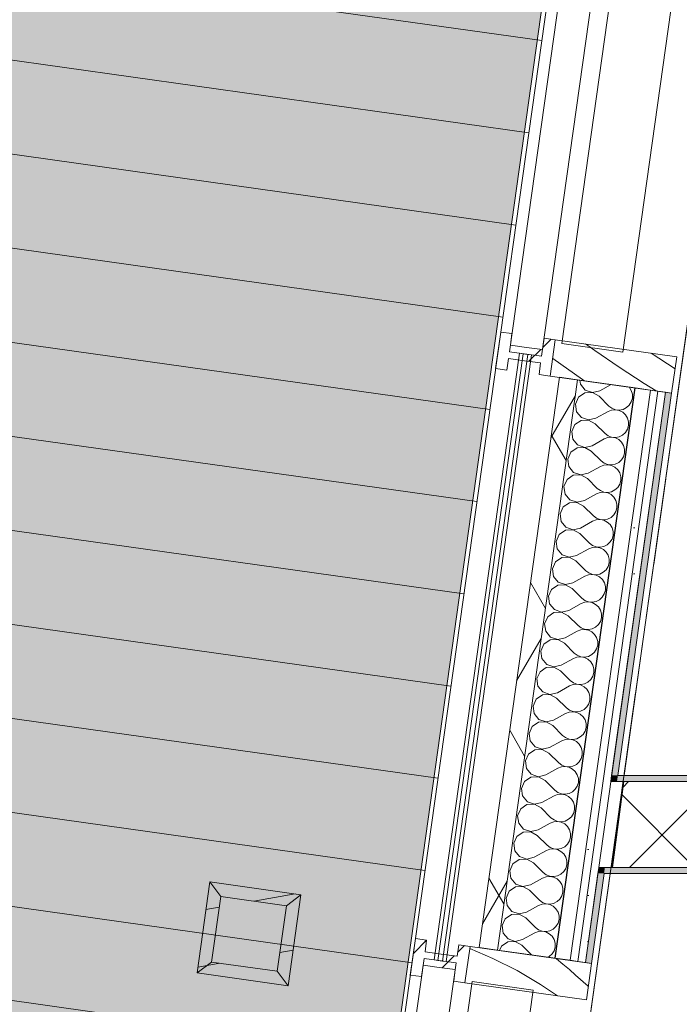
# Model space of a CAD drawing. Header units: millimetres. Extents: x 74467 to 235410, y -65 to 114857.
# Tile 229 of 256: x 121847 to 122924, y 77222 to 78830. Entities that reach past the tile are written whole.
import ezdxf
from ezdxf.enums import TextEntityAlignment as Align

# ---------------------------------------------------------------- set-up
doc = ezdxf.new("R2010")
doc.units = ezdxf.units.MM
doc.header["$MEASUREMENT"] = 0
doc.linetypes.add('Katkend topelt', pattern=[1093.611073, 529.166651, -211.666656, 141.111112, -211.666656])
doc.linetypes.add('Wipeout_Contour', pattern=[1000, 0, -1000])
for name, color, linetype in [('00 Kunstikonkursi LÜ jaoks asendi 2D', 7, 'Continuous'), ('00 Teljed.AR', 7, 'Continuous'), ('1232 Välisseinad.AR', 7, 'Continuous'), ('1235 Vahelaed.AR', 7, 'Continuous'), ('1245 Klaasfassaadid.AR', 7, 'Continuous'), ('1253 Terrassipostid.AR', 7, 'Continuous'), ('1253 Välisterrassid.AR', 7, 'Continuous'), ('1311 Siseseinad.AR', 7, 'Continuous'), ('1326 Seinapinnad.SA', 7, 'Continuous'), ('1330 Sisustus.SA', 7, 'Continuous'), ('9350 Netopind.AR', 7, 'Continuous')]:
    doc.layers.add(name, color=color, linetype=linetype)
doc.styles.add('GENERATED_STYLE_3', font='txt')
pattern_1 = [(10, (0, 0), (-15.628336, 88.632695), [])]
pattern_2 = [(0, (0, 0), (0, 75), [0, -75])]
pattern_3 = [(45, (0, 0), (-176.7767, 176.7767), []), (45, (-35.36, 35.36), (-176.7767, 176.7767), []), (45, (-70.7, 70.7), (-176.7767, 176.7767), [])]

# ---------------------------------------------------------------- blocks, each defined once
blk = doc.blocks.new('Slab_2_1', base_point=(97924.2, 91486.6))
at = {"layer": '1253 Välisterrassid.AR', "linetype": 'Continuous', "lineweight": 13, "true_color": 0xcdcecd}
h = blk.add_hatch(dxfattribs=at)
h.set_pattern_fill('Põrandalaud_0001', color=254, style=0, pattern_type=2)
h.set_pattern_definition([(352, (109408.39, 80356.21), (21.1543, 150.5207), [])])
h.paths.add_polyline_path([(97924.2, 91486.6), (94848.5, 69601.6), (97576.7, 69218.2), (100269, 88374.9), (121846.9, 85342.4), (119898.5, 71478.6), (121636.4, 71234.4), (123968.3, 87826.3)])
at = {"layer": '1253 Välisterrassid.AR', "color": 7, "linetype": 'Continuous', "lineweight": 13, "flags": 128}
blk.add_lwpolyline([(97924.2, 91486.6), (123968.3, 87826.3), (121636.4, 71234.4), (119898.5, 71478.6), (121846.9, 85342.4), (100269, 88374.9), (97576.7, 69218.2), (94848.5, 69601.6)], close=True, dxfattribs=at)
blk = doc.blocks.new('Slab_22_1', base_point=(124307.1, 88081.6))
at = {"color": 254, "linetype": 'Wipeout_Contour', "lineweight": 0, "ltscale": 742907.755518}
blk.add_wipeout([(124307.1, 88081.6), (121939.6, 71235.9), (126312.6, 71235.9), (129692.6, 71235.9), (129692.6, 87324.7)], dxfattribs=at).dxf.layer = '1235 Vahelaed.AR'
at = {"layer": '1235 Vahelaed.AR', "color": 7, "linetype": 'Continuous', "lineweight": 13, "flags": 128}
blk.add_lwpolyline([(124307.1, 88081.6), (121939.6, 71235.9), (126312.6, 71235.9), (129692.6, 71235.9), (129692.6, 83745.5)], dxfattribs=at)
blk = doc.blocks.new('Kunstiklass_PK 112_22_1', base_point=(124191.6, 87159.7))
at = {"layer": '9350 Netopind.AR', "color": 7, "linetype": 'Continuous', "lineweight": 13, "flags": 128}
blk.add_lwpolyline([(122874.6, 77888.7), (122833.6, 77595.9), (123247.4, 77595.9), (129502.6, 77595.9), (129502.6, 87149.5), (124685.3, 87826.5), (124597.6, 87202.6), (124191.6, 87259.7), (123682.2, 83635.3), (124078.3, 83579.7), (124022.7, 83183.5), (123626.5, 83239.2), (122996.8, 78758.5), (123392.9, 78702.6), (123337.2, 78306.5), (122941.1, 78362.1)], close=True, dxfattribs=at)
blk = doc.blocks.new('Ainekabinet 2_PK 111_30_1', base_point=(123325, 77435.9))
at = {"layer": '9350 Netopind.AR', "color": 7, "linetype": 'Continuous', "lineweight": 13, "flags": 128}
blk.add_lwpolyline([(122085.9, 72277), (122006.6, 71712.5), (122412.6, 71655.4), (122383.1, 71445.9), (129502.6, 71445.9), (129502.6, 77435.9), (123225, 77435.9), (122810.9, 77435.9)], close=True, dxfattribs=at)
blk = doc.blocks.new('Column_25_1', base_point=(122281.1, 77258.3))
at = {"layer": '1253 Terrassipostid.AR', "linetype": 'Continuous', "lineweight": 13, "true_color": 0x8c8d8c}
h = blk.add_hatch(dxfattribs=at)
h.set_pattern_fill('Puit_0001', color=252, style=0, pattern_type=2)
h.set_pattern_definition(pattern_1)
h.paths.add_polyline_path([(122157.7, 77422), (122136.8, 77273.5), (122160.5, 77291.4), (122175.5, 77398.3)])
h = blk.add_hatch(dxfattribs=at)
h.set_pattern_fill('Puit_0001', color=252, style=0, pattern_type=2)
h.set_pattern_definition(pattern_1)
h.paths.add_polyline_path([(122306.2, 77401.2), (122157.7, 77422), (122175.5, 77398.3), (122282.5, 77383.3)])
h = blk.add_hatch(dxfattribs=at)
h.set_pattern_fill('Puit_0001', color=252, style=0, pattern_type=2)
h.set_pattern_definition(pattern_1)
h.paths.add_polyline_path([(122285.3, 77252.6), (122306.2, 77401.2), (122282.5, 77383.3), (122267.5, 77276.3)])
h = blk.add_hatch(dxfattribs=at)
h.set_pattern_fill('Puit_0001', color=252, style=0, pattern_type=2)
h.set_pattern_definition(pattern_1)
h.paths.add_polyline_path([(122136.8, 77273.5), (122285.3, 77252.6), (122267.5, 77276.3), (122160.5, 77291.4)])
at = {"layer": '1253 Terrassipostid.AR', "color": 7, "linetype": 'Continuous', "lineweight": 13, "flags": 128}
for points in [[(122157.7, 77422), (122136.8, 77273.5)], [(122306.2, 77401.2), (122157.7, 77422)], [(122157.7, 77422), (122175.5, 77398.3)], [(122306.2, 77401.2), (122282.5, 77383.3)], [(122285.3, 77252.6), (122306.2, 77401.2)], [(122160.5, 77291.4), (122175.5, 77398.3)], [(122175.5, 77398.3), (122282.5, 77383.3)], [(122282.5, 77383.3), (122267.5, 77276.3)], [(122136.8, 77273.5), (122160.5, 77291.4)], [(122267.5, 77276.3), (122160.5, 77291.4)], [(122136.8, 77273.5), (122285.3, 77252.6)], [(122267.5, 77276.3), (122285.3, 77252.6)]]:
    blk.add_lwpolyline(points, dxfattribs=at)
blk = doc.blocks.new('Wall_42_1', base_point=(129692.6, 77585.9))
at = {"layer": '1311 Siseseinad.AR', "linetype": 'Continuous', "lineweight": 13, "true_color": 0x50504f}
h = blk.add_hatch(dxfattribs=at)
h.set_pattern_fill('Plokk_õõnesbetoon_0001', color=251, style=0, pattern_type=2)
h.set_pattern_definition([(45, (0, 0), (-70.71068, 70.71068), []), (135, (0, 0), (70.71068, 70.71068), [])])
h.paths.add_polyline_path([(122814.4, 77445.9), (129502.6, 77445.9), (129502.6, 77585.9), (122833, 77585.9)])
at = {"layer": '1311 Siseseinad.AR', "color": 7, "linetype": 'Continuous', "lineweight": 15}
blk.add_line((122814.4, 77445.9), (122833, 77585.9), dxfattribs=at)
at = {"layer": '1311 Siseseinad.AR', "color": 7, "linetype": 'Continuous', "lineweight": 15, "flags": 128}
for points in [[(129502.6, 77585.9), (122833, 77585.9)], [(122814.4, 77445.9), (129502.6, 77445.9)]]:
    blk.add_lwpolyline(points, dxfattribs=at)
blk = doc.blocks.new('Wall_239_1', base_point=(122813.4, 77445.9))
at = {"layer": '1311 Siseseinad.AR', "color": 7, "linetype": 'Continuous', "lineweight": 15}
blk.add_line((122814.4, 77445.9), (122833, 77585.9), dxfattribs=at)
at = {"layer": '1311 Siseseinad.AR', "color": 7, "linetype": 'Continuous', "lineweight": 15, "flags": 128}
for points in [[(122832, 77585.9), (122813.4, 77445.9)], [(122832, 77585.9), (122833, 77585.9)], [(122813.4, 77445.9), (122814.3, 77445.8)]]:
    blk.add_lwpolyline(points, dxfattribs=at)
blk = doc.blocks.new('Wall_270_1', base_point=(129502.6, 77445.9))
at = {"layer": '1326 Seinapinnad.SA', "linetype": 'Continuous', "lineweight": 0, "true_color": 0xfefefe}
for points in [[(122790.7, 77435.9), (122800.8, 77435.9), (122792.2, 77445.9)], [(122793.6, 77445.9), (122792.2, 77445.9), (122793.4, 77444.5)], [(122793.4, 77444.5), (122800.8, 77435.9), (122802.2, 77445.9), (122793.6, 77445.9)], [(122800.8, 77435.9), (129502.6, 77435.9), (129502.6, 77445.9), (122802.2, 77445.9)]]:
    blk.add_hatch(color=7, dxfattribs=at).paths.add_polyline_path(points)
at = {"layer": '1326 Seinapinnad.SA', "color": 7, "linetype": 'Continuous', "lineweight": 15, "flags": 128}
for points in [[(122792.2, 77445.9), (122790.7, 77435.9)], [(129502.6, 77445.9), (122792.2, 77445.9)], [(122800.8, 77435.9), (129502.6, 77435.9)]]:
    blk.add_lwpolyline(points, dxfattribs=at)
blk = doc.blocks.new('Wall_271_1', base_point=(122811.8, 77585.9))
at = {"layer": '1326 Seinapinnad.SA', "linetype": 'Continuous', "lineweight": 0, "true_color": 0xfefefe}
for points in [[(122813.2, 77595.9), (122811.8, 77585.9), (122823.3, 77595.9)], [(122823.3, 77595.9), (122811.8, 77585.9), (122821.9, 77585.9)], [(122821.9, 77585.9), (129502.6, 77585.9), (129502.6, 77595.9), (122823.3, 77595.9)]]:
    blk.add_hatch(color=7, dxfattribs=at).paths.add_polyline_path(points)
at = {"layer": '1326 Seinapinnad.SA', "color": 7, "linetype": 'Continuous', "lineweight": 15, "flags": 128}
for points in [[(122811.8, 77585.9), (122813.2, 77595.9)], [(129502.6, 77595.9), (122823.3, 77595.9)], [(122811.8, 77585.9), (129502.6, 77585.9)]]:
    blk.add_lwpolyline(points, dxfattribs=at)
blk = doc.blocks.new('*X1324')
at = {"layer": '1232 Välisseinad.AR', "color": 252, "linetype": 'Continuous', "lineweight": 13, "true_color": 0x8c8d8c}
for p, q in [((122761.4, 78241.1), (122762.3, 78234.5)), ((122762.3, 78234.5), (122770.1, 78225)), ((122781.8, 78220.9), (122769.5, 78220.3)), ((122770.1, 78225), (122781.8, 78221)), ((122781.8, 78221), (122793.9, 78223.8)), ((122792.6, 78214.9), (122781.8, 78220.9)), ((122793.9, 78223.8), (122812.2, 78233.9)), ((122842.1, 78229.3), (122841.5, 78229.8)), ((122845.3, 78224), (122842.1, 78229.3)), ((122847, 78218), (122845.3, 78224)), ((122759.3, 78213.3), (122754.3, 78202)), ((122769.5, 78220.3), (122759.3, 78213.3)), ((122792.6, 78214.9), (122808.7, 78198.9)), ((122842, 78200.5), (122845.3, 78205.8)), ((122845.3, 78205.8), (122847, 78211.8)), ((122847, 78211.8), (122847, 78218)), ((122754.3, 78202), (122756, 78189.7)), ((122756, 78189.7), (122763.8, 78180.2)), ((122787.6, 78179), (122807.4, 78189.9)), ((122813.2, 78192.2), (122807.4, 78189.9)), ((122808.7, 78198.9), (122813.6, 78195.2)), ((122819.4, 78192.7), (122813.2, 78192.2)), ((122813.6, 78195.2), (122819.5, 78192.9)), ((122825.6, 78191.6), (122819.4, 78192.7)), ((122819.5, 78192.9), (122825.7, 78192.3)), ((122831.2, 78188.8), (122825.6, 78191.6)), ((122825.7, 78192.3), (122831.8, 78193.5)), ((122835.8, 78184.5), (122831.2, 78188.8)), ((122831.8, 78193.5), (122837.4, 78196.3)), ((122837.4, 78196.3), (122842, 78200.5)), ((122763.2, 78175.5), (122753, 78168.5)), ((122775.5, 78176.1), (122763.2, 78175.5)), ((122763.8, 78180.2), (122775.5, 78176.2)), ((122775.5, 78176.2), (122787.6, 78179)), ((122786.3, 78170.1), (122775.5, 78176.1)), ((122839, 78179.2), (122835.8, 78184.5)), ((122840.7, 78173.2), (122839, 78179.2)), ((122840.7, 78167), (122840.7, 78173.2)), ((122753, 78168.5), (122748, 78157.2)), ((122748, 78157.2), (122749.7, 78144.9)), ((122786.3, 78170.1), (122802.4, 78154.1)), ((122835.7, 78155.7), (122839, 78161)), ((122839, 78161), (122840.7, 78167)), ((122749.7, 78144.9), (122757.5, 78135.4)), ((122781.3, 78134.2), (122801.1, 78145.1)), ((122806.9, 78147.4), (122801.1, 78145.1)), ((122802.4, 78154.1), (122807.4, 78150.4)), ((122813.1, 78147.9), (122806.9, 78147.4)), ((122807.4, 78150.4), (122813.2, 78148.1)), ((122819.3, 78146.8), (122813.1, 78147.9)), ((122813.2, 78148.1), (122819.4, 78147.5)), ((122824.9, 78144), (122819.3, 78146.8)), ((122819.4, 78147.5), (122825.5, 78148.7)), ((122829.5, 78139.7), (122824.9, 78144)), ((122825.5, 78148.7), (122831.1, 78151.5)), ((122831.1, 78151.5), (122835.7, 78155.7)), ((122756.9, 78130.7), (122746.7, 78123.7)), ((122769.2, 78131.3), (122756.9, 78130.7)), ((122757.5, 78135.4), (122769.3, 78131.4)), ((122780, 78125.3), (122769.2, 78131.3)), ((122769.3, 78131.4), (122781.3, 78134.2)), ((122780, 78125.3), (122796.1, 78109.3)), ((122832.7, 78134.4), (122829.5, 78139.7)), ((122834.4, 78128.4), (122832.7, 78134.4)), ((122834.4, 78122.2), (122834.4, 78128.4)), ((122746.7, 78123.7), (122741.7, 78112.4)), ((122741.7, 78112.4), (122743.4, 78100.1)), ((122796.1, 78109.3), (122801.1, 78105.6)), ((122824.8, 78106.7), (122829.4, 78110.9)), ((122829.4, 78110.9), (122832.7, 78116.2)), ((122832.7, 78116.2), (122834.4, 78122.2)), ((122743.4, 78100.1), (122751.2, 78090.6)), ((122775, 78089.4), (122794.8, 78100.3)), ((122800.6, 78102.6), (122794.8, 78100.3)), ((122806.9, 78103.1), (122800.6, 78102.6)), ((122801.1, 78105.6), (122806.9, 78103.3)), ((122806.9, 78103.3), (122813.1, 78102.7)), ((122813, 78102), (122806.9, 78103.1)), ((122818.6, 78099.2), (122813, 78102)), ((122813.1, 78102.7), (122819.2, 78103.9)), ((122823.2, 78095), (122818.6, 78099.2)), ((122819.2, 78103.9), (122824.8, 78106.7)), ((122826.4, 78089.6), (122823.2, 78095)), ((122740.4, 78078.9), (122735.4, 78067.6)), ((122750.6, 78085.9), (122740.4, 78078.9)), ((122762.9, 78086.5), (122750.6, 78085.9)), ((122751.2, 78090.6), (122763, 78086.6)), ((122773.7, 78080.5), (122762.9, 78086.5)), ((122763, 78086.6), (122775, 78089.4)), ((122773.7, 78080.5), (122789.8, 78064.5)), ((122828.1, 78083.6), (122826.4, 78089.6)), ((122826.4, 78071.4), (122828.1, 78077.4)), ((122828.1, 78077.4), (122828.1, 78083.6)), ((122735.4, 78067.6), (122737.1, 78055.3)), ((122789.8, 78064.5), (122794.8, 78060.8)), ((122794.8, 78060.8), (122800.6, 78058.5)), ((122812.9, 78059.1), (122818.5, 78061.9)), ((122818.5, 78061.9), (122823.1, 78066.1)), ((122823.1, 78066.1), (122826.4, 78071.4)), ((122737.1, 78055.3), (122745, 78045.8)), ((122745, 78045.8), (122756.7, 78041.8)), ((122756.7, 78041.8), (122768.7, 78044.6)), ((122768.7, 78044.6), (122788.5, 78055.6)), ((122794.3, 78057.8), (122788.5, 78055.6)), ((122800.6, 78058.3), (122794.3, 78057.8)), ((122800.6, 78058.5), (122806.8, 78057.9)), ((122806.7, 78057.2), (122800.6, 78058.3)), ((122812.3, 78054.4), (122806.7, 78057.2)), ((122806.8, 78057.9), (122812.9, 78059.1)), ((122816.9, 78050.2), (122812.3, 78054.4)), ((122820.1, 78044.8), (122816.9, 78050.2)), ((122821.8, 78038.8), (122820.1, 78044.8)), ((122734.1, 78034.1), (122729.1, 78022.8)), ((122744.3, 78041.1), (122734.1, 78034.1)), ((122756.6, 78041.7), (122744.3, 78041.1)), ((122767.4, 78035.7), (122756.6, 78041.7)), ((122767.4, 78035.7), (122783.5, 78019.7)), ((122820.1, 78026.6), (122821.8, 78032.6)), ((122821.8, 78032.6), (122821.8, 78038.8)), ((122729.1, 78022.8), (122730.8, 78010.5)), ((122788, 78013), (122782.2, 78010.8)), ((122783.5, 78019.7), (122788.5, 78016)), ((122794.3, 78013.5), (122788, 78013)), ((122788.5, 78016), (122794.3, 78013.7)), ((122794.3, 78013.7), (122800.5, 78013.1)), ((122800.4, 78012.4), (122794.3, 78013.5)), ((122806, 78009.6), (122800.4, 78012.4)), ((122800.5, 78013.1), (122806.6, 78014.3)), ((122806.6, 78014.3), (122812.2, 78017.1)), ((122812.2, 78017.1), (122816.8, 78021.3)), ((122816.8, 78021.3), (122820.1, 78026.6)), ((122738, 77996.3), (122727.8, 77989.3)), ((122730.8, 78010.5), (122738.7, 78001)), ((122750.3, 77996.9), (122738, 77996.3)), ((122738.7, 78001), (122750.4, 77997)), ((122761.1, 77990.9), (122750.3, 77996.9)), ((122750.4, 77997), (122762.4, 77999.8)), ((122762.4, 77999.8), (122782.2, 78010.8)), ((122810.6, 78005.4), (122806, 78009.6)), ((122813.8, 78000), (122810.6, 78005.4)), ((122815.5, 77994), (122813.8, 78000)), ((122727.8, 77989.3), (122722.8, 77978)), ((122761.1, 77990.9), (122777.2, 77974.9)), ((122810.5, 77976.5), (122813.8, 77981.8)), ((122813.8, 77981.8), (122815.5, 77987.8)), ((122815.5, 77987.8), (122815.5, 77994)), ((122722.8, 77978), (122724.5, 77965.7)), ((122724.5, 77965.7), (122732.4, 77956.2)), ((122756.1, 77955), (122775.9, 77966)), ((122781.7, 77968.2), (122775.9, 77966)), ((122777.2, 77974.9), (122782.2, 77971.2)), ((122788, 77968.7), (122781.7, 77968.2)), ((122782.2, 77971.2), (122788, 77968.9)), ((122788, 77968.9), (122794.2, 77968.4)), ((122794.1, 77967.6), (122788, 77968.7)), ((122799.7, 77964.8), (122794.1, 77967.6)), ((122794.2, 77968.4), (122800.3, 77969.5)), ((122804.3, 77960.6), (122799.7, 77964.8)), ((122800.3, 77969.5), (122805.9, 77972.3)), ((122805.9, 77972.3), (122810.5, 77976.5)), ((122731.7, 77951.5), (122721.5, 77944.5)), ((122744, 77952.1), (122731.7, 77951.5)), ((122732.4, 77956.2), (122744.1, 77952.3)), ((122754.9, 77946.1), (122744, 77952.1)), ((122744.1, 77952.3), (122756.1, 77955)), ((122807.6, 77955.2), (122804.3, 77960.6)), ((122809.2, 77949.2), (122807.6, 77955.2)), ((122809.2, 77943), (122809.2, 77949.2)), ((122721.5, 77944.5), (122716.5, 77933.2)), ((122716.5, 77933.2), (122718.2, 77920.9)), ((122754.9, 77946.1), (122770.9, 77930.1)), ((122799.6, 77927.5), (122804.2, 77931.7)), ((122804.2, 77931.7), (122807.5, 77937)), ((122807.5, 77937), (122809.2, 77943)), ((122718.2, 77920.9), (122726.1, 77911.4)), ((122749.8, 77910.2), (122769.6, 77921.2)), ((122775.5, 77923.4), (122769.6, 77921.2)), ((122770.9, 77930.1), (122775.9, 77926.4)), ((122781.7, 77923.9), (122775.5, 77923.4)), ((122775.9, 77926.4), (122781.7, 77924.1)), ((122781.7, 77924.1), (122787.9, 77923.6)), ((122787.8, 77922.8), (122781.7, 77923.9)), ((122793.4, 77920), (122787.8, 77922.8)), ((122787.9, 77923.6), (122794, 77924.7)), ((122798, 77915.8), (122793.4, 77920)), ((122794, 77924.7), (122799.6, 77927.5)), ((122801.3, 77910.4), (122798, 77915.8)), ((122715.2, 77899.7), (122710.2, 77888.4)), ((122725.4, 77906.7), (122715.2, 77899.7)), ((122737.7, 77907.3), (122725.4, 77906.7)), ((122726.1, 77911.4), (122737.8, 77907.5)), ((122748.6, 77901.3), (122737.7, 77907.3)), ((122737.8, 77907.5), (122749.8, 77910.2)), ((122748.6, 77901.3), (122764.6, 77885.3)), ((122803, 77904.4), (122801.3, 77910.4)), ((122802.9, 77898.2), (122803, 77904.4)), ((122710.2, 77888.4), (122711.9, 77876.1)), ((122764.6, 77885.3), (122769.6, 77881.6)), ((122793.3, 77882.7), (122797.9, 77886.9)), ((122797.9, 77886.9), (122801.2, 77892.2)), ((122801.2, 77892.2), (122802.9, 77898.2)), ((122711.9, 77876.1), (122719.8, 77866.6)), ((122743.5, 77865.4), (122763.3, 77876.4)), ((122769.2, 77878.6), (122763.3, 77876.4)), ((122775.4, 77879.1), (122769.2, 77878.6)), ((122769.6, 77881.6), (122775.4, 77879.3)), ((122775.4, 77879.3), (122781.6, 77878.8)), ((122781.5, 77878), (122775.4, 77879.1)), ((122787.1, 77875.2), (122781.5, 77878)), ((122781.6, 77878.8), (122787.7, 77879.9)), ((122791.7, 77871), (122787.1, 77875.2)), ((122787.7, 77879.9), (122793.3, 77882.7)), ((122795, 77865.6), (122791.7, 77871)), ((122708.9, 77854.9), (122703.9, 77843.6)), ((122719.1, 77861.9), (122708.9, 77854.9)), ((122731.5, 77862.5), (122719.1, 77861.9)), ((122719.8, 77866.6), (122731.5, 77862.7)), ((122731.5, 77862.7), (122743.5, 77865.4)), ((122742.3, 77856.5), (122731.5, 77862.5)), ((122742.3, 77856.5), (122758.3, 77840.5)), ((122794.9, 77847.4), (122796.6, 77853.4)), ((122796.7, 77859.6), (122795, 77865.6)), ((122796.6, 77853.4), (122796.7, 77859.6)), ((122703.9, 77843.6), (122705.6, 77831.4)), ((122758.3, 77840.5), (122763.3, 77836.8)), ((122763.3, 77836.8), (122769.1, 77834.5)), ((122775.3, 77834), (122781.5, 77835.1)), ((122781.5, 77835.1), (122787, 77837.9)), ((122787, 77837.9), (122791.6, 77842.1)), ((122791.6, 77842.1), (122794.9, 77847.4)), ((122705.6, 77831.4), (122713.5, 77821.8)), ((122713.5, 77821.8), (122725.2, 77817.9)), ((122725.2, 77817.9), (122737.2, 77820.6)), ((122737.2, 77820.6), (122757, 77831.6)), ((122762.9, 77833.8), (122757, 77831.6)), ((122769.1, 77834.3), (122762.9, 77833.8)), ((122769.1, 77834.5), (122775.3, 77834)), ((122775.2, 77833.2), (122769.1, 77834.3)), ((122780.8, 77830.4), (122775.2, 77833.2)), ((122785.4, 77826.2), (122780.8, 77830.4)), ((122788.7, 77820.9), (122785.4, 77826.2)), ((122790.4, 77814.8), (122788.7, 77820.9)), ((122702.6, 77810.1), (122697.6, 77798.8)), ((122712.8, 77817.1), (122702.6, 77810.1)), ((122725.2, 77817.7), (122712.8, 77817.1)), ((122736, 77811.7), (122725.2, 77817.7)), ((122736, 77811.7), (122752, 77795.7)), ((122785.4, 77797.3), (122788.6, 77802.6)), ((122788.6, 77802.6), (122790.4, 77808.6)), ((122790.4, 77808.6), (122790.4, 77814.8)), ((122697.6, 77798.8), (122699.3, 77786.6)), ((122699.3, 77786.6), (122707.2, 77777)), ((122730.9, 77775.8), (122750.7, 77786.8)), ((122756.6, 77789), (122750.7, 77786.8)), ((122752, 77795.7), (122757, 77792)), ((122762.8, 77789.5), (122756.6, 77789)), ((122757, 77792), (122762.8, 77789.7)), ((122762.8, 77789.7), (122769, 77789.2)), ((122768.9, 77788.4), (122762.8, 77789.5)), ((122774.5, 77785.6), (122768.9, 77788.4)), ((122769, 77789.2), (122775.2, 77790.3)), ((122775.2, 77790.3), (122780.7, 77793.1)), ((122780.7, 77793.1), (122785.4, 77797.3)), ((122706.5, 77772.3), (122696.3, 77765.3)), ((122718.9, 77772.9), (122706.5, 77772.3)), ((122707.2, 77777), (122718.9, 77773.1)), ((122718.9, 77773.1), (122730.9, 77775.8)), ((122729.7, 77766.9), (122718.9, 77772.9)), ((122779.1, 77781.4), (122774.5, 77785.6)), ((122782.4, 77776.1), (122779.1, 77781.4)), ((122784.1, 77770), (122782.4, 77776.1)), ((122696.3, 77765.3), (122691.3, 77754)), ((122729.7, 77766.9), (122745.7, 77750.9)), ((122779.1, 77752.5), (122782.3, 77757.8)), ((122782.3, 77757.8), (122784.1, 77763.8)), ((122784.1, 77763.8), (122784.1, 77770)), ((122691.3, 77754), (122693, 77741.8)), ((122693, 77741.8), (122700.9, 77732.2)), ((122724.6, 77731), (122744.4, 77742)), ((122750.3, 77744.2), (122744.4, 77742)), ((122745.7, 77750.9), (122750.7, 77747.2)), ((122756.5, 77744.7), (122750.3, 77744.2)), ((122750.7, 77747.2), (122756.5, 77744.9)), ((122756.5, 77744.9), (122762.7, 77744.4)), ((122762.6, 77743.6), (122756.5, 77744.7)), ((122768.2, 77740.8), (122762.6, 77743.6)), ((122762.7, 77744.4), (122768.9, 77745.5)), ((122772.8, 77736.6), (122768.2, 77740.8)), ((122768.9, 77745.5), (122774.4, 77748.3)), ((122774.4, 77748.3), (122779.1, 77752.5)), ((122700.2, 77727.5), (122690, 77720.5)), ((122712.6, 77728.1), (122700.2, 77727.5)), ((122700.9, 77732.2), (122712.6, 77728.3)), ((122712.6, 77728.3), (122724.6, 77731)), ((122723.4, 77722.1), (122712.6, 77728.1)), ((122776.1, 77731.3), (122772.8, 77736.6)), ((122777.8, 77725.3), (122776.1, 77731.3)), ((122777.8, 77719), (122777.8, 77725.3)), ((122690, 77720.5), (122685, 77709.2)), ((122685, 77709.2), (122686.7, 77697)), ((122723.4, 77722.1), (122739.4, 77706.1)), ((122768.1, 77703.5), (122772.8, 77707.7)), ((122772.8, 77707.7), (122776, 77713)), ((122776, 77713), (122777.8, 77719)), ((122686.7, 77697), (122694.6, 77687.4)), ((122718.3, 77686.2), (122738.1, 77697.2)), ((122744, 77699.4), (122738.1, 77697.2)), ((122739.4, 77706.1), (122744.4, 77702.4)), ((122750.2, 77700), (122744, 77699.4)), ((122744.4, 77702.4), (122750.2, 77700.1)), ((122750.2, 77700.1), (122756.4, 77699.6)), ((122756.3, 77698.8), (122750.2, 77700)), ((122761.9, 77696), (122756.3, 77698.8)), ((122756.4, 77699.6), (122762.6, 77700.7)), ((122766.5, 77691.8), (122761.9, 77696)), ((122762.6, 77700.7), (122768.1, 77703.5)), ((122769.8, 77686.5), (122766.5, 77691.8)), ((122683.7, 77675.7), (122678.7, 77664.4)), ((122693.9, 77682.7), (122683.7, 77675.7)), ((122706.3, 77683.3), (122693.9, 77682.7)), ((122694.6, 77687.4), (122706.3, 77683.5)), ((122706.3, 77683.5), (122718.3, 77686.2)), ((122717.1, 77677.3), (122706.3, 77683.3)), ((122717.1, 77677.3), (122733.1, 77661.3)), ((122771.5, 77680.5), (122769.8, 77686.5)), ((122769.8, 77668.2), (122771.5, 77674.2)), ((122771.5, 77674.2), (122771.5, 77680.5)), ((122678.7, 77664.4), (122680.4, 77652.2)), ((122733.1, 77661.3), (122738.1, 77657.6)), ((122756.3, 77655.9), (122761.9, 77658.7)), ((122761.9, 77658.7), (122766.5, 77662.9)), ((122766.5, 77662.9), (122769.8, 77668.2)), ((122680.4, 77652.2), (122688.3, 77642.6)), ((122688.3, 77642.6), (122700, 77638.7)), ((122712, 77641.4), (122731.8, 77652.4)), ((122737.7, 77654.6), (122731.8, 77652.4)), ((122743.9, 77655.2), (122737.7, 77654.6)), ((122738.1, 77657.6), (122743.9, 77655.3)), ((122743.9, 77655.3), (122750.1, 77654.8)), ((122750, 77654), (122743.9, 77655.2)), ((122755.6, 77651.2), (122750, 77654)), ((122750.1, 77654.8), (122756.3, 77655.9)), ((122760.2, 77647), (122755.6, 77651.2)), ((122763.5, 77641.7), (122760.2, 77647)), ((122677.4, 77630.9), (122672.4, 77619.6)), ((122687.6, 77637.9), (122677.4, 77630.9)), ((122700, 77638.5), (122687.6, 77637.9)), ((122700, 77638.7), (122712, 77641.4)), ((122710.8, 77632.5), (122700, 77638.5)), ((122710.8, 77632.5), (122726.8, 77616.5)), ((122765.2, 77635.7), (122763.5, 77641.7)), ((122763.5, 77623.4), (122765.2, 77629.4)), ((122765.2, 77629.4), (122765.2, 77635.7)), ((122672.4, 77619.6), (122674.1, 77607.4)), ((122731.4, 77609.8), (122725.6, 77607.6)), ((122726.8, 77616.5), (122731.8, 77612.8)), ((122737.6, 77610.4), (122731.4, 77609.8)), ((122731.8, 77612.8), (122737.6, 77610.5)), ((122737.6, 77610.5), (122743.8, 77610)), ((122743.7, 77609.2), (122737.6, 77610.4)), ((122743.8, 77610), (122750, 77611.1)), ((122750, 77611.1), (122755.6, 77613.9)), ((122755.6, 77613.9), (122760.2, 77618.1)), ((122760.2, 77618.1), (122763.5, 77623.4)), ((122674.1, 77607.4), (122682, 77597.8)), ((122693.7, 77593.7), (122681.3, 77593.1)), ((122682, 77597.8), (122693.7, 77593.9)), ((122693.7, 77593.9), (122705.7, 77596.7)), ((122704.5, 77587.7), (122693.7, 77593.7)), ((122705.7, 77596.7), (122725.6, 77607.6)), ((122749.3, 77606.4), (122743.7, 77609.2)), ((122753.9, 77602.2), (122749.3, 77606.4)), ((122757.2, 77596.9), (122753.9, 77602.2)), ((122758.9, 77590.9), (122757.2, 77596.9)), ((122671.1, 77586.1), (122666.1, 77574.8)), ((122681.3, 77593.1), (122671.1, 77586.1)), ((122704.5, 77587.7), (122720.5, 77571.7)), ((122753.9, 77573.3), (122757.2, 77578.6)), ((122757.2, 77578.6), (122758.9, 77584.6)), ((122758.9, 77584.6), (122758.9, 77590.9)), ((122666.1, 77574.8), (122667.8, 77562.6)), ((122667.8, 77562.6), (122675.7, 77553)), ((122699.4, 77551.9), (122719.3, 77562.8)), ((122725.1, 77565), (122719.3, 77562.8)), ((122720.5, 77571.7), (122725.5, 77568)), ((122731.3, 77565.6), (122725.1, 77565)), ((122725.5, 77568), (122731.3, 77565.7)), ((122731.3, 77565.7), (122737.5, 77565.2)), ((122737.4, 77564.4), (122731.3, 77565.6)), ((122743, 77561.6), (122737.4, 77564.4)), ((122737.5, 77565.2), (122743.7, 77566.3)), ((122747.6, 77557.4), (122743, 77561.6)), ((122743.7, 77566.3), (122749.3, 77569.1)), ((122749.3, 77569.1), (122753.9, 77573.3)), ((122675, 77548.3), (122664.8, 77541.3)), ((122687.4, 77548.9), (122675, 77548.3)), ((122675.7, 77553), (122687.4, 77549.1)), ((122687.4, 77549.1), (122699.4, 77551.9)), ((122698.2, 77542.9), (122687.4, 77548.9)), ((122750.9, 77552.1), (122747.6, 77557.4)), ((122752.6, 77546.1), (122750.9, 77552.1)), ((122752.6, 77539.8), (122752.6, 77546.1)), ((122664.8, 77541.3), (122659.8, 77530)), ((122659.8, 77530), (122661.5, 77517.8)), ((122698.2, 77542.9), (122714.2, 77526.9)), ((122747.6, 77528.5), (122750.9, 77533.8)), ((122750.9, 77533.8), (122752.6, 77539.8)), ((122661.5, 77517.8), (122669.4, 77508.2)), ((122693.2, 77507.1), (122713, 77518)), ((122718.8, 77520.2), (122713, 77518)), ((122714.2, 77526.9), (122719.2, 77523.2)), ((122725, 77520.8), (122718.8, 77520.2)), ((122719.2, 77523.2), (122725, 77520.9)), ((122725, 77520.9), (122731.2, 77520.4)), ((122731.1, 77519.6), (122725, 77520.8)), ((122736.7, 77516.8), (122731.1, 77519.6)), ((122731.2, 77520.4), (122737.4, 77521.5)), ((122741.3, 77512.6), (122736.7, 77516.8)), ((122737.4, 77521.5), (122743, 77524.3)), ((122743, 77524.3), (122747.6, 77528.5)), ((122668.7, 77503.5), (122658.5, 77496.5)), ((122681.1, 77504.1), (122668.7, 77503.5)), ((122669.4, 77508.2), (122681.1, 77504.3)), ((122681.1, 77504.3), (122693.2, 77507.1)), ((122691.9, 77498.1), (122681.1, 77504.1)), ((122691.9, 77498.1), (122707.9, 77482.1)), ((122744.6, 77507.3), (122741.3, 77512.6)), ((122746.3, 77501.3), (122744.6, 77507.3)), ((122746.3, 77495), (122746.3, 77501.3)), ((122658.5, 77496.5), (122653.5, 77485.2)), ((122653.5, 77485.2), (122655.2, 77473)), ((122707.9, 77482.1), (122712.9, 77478.4)), ((122736.7, 77479.5), (122741.3, 77483.7)), ((122741.3, 77483.7), (122744.6, 77489)), ((122744.6, 77489), (122746.3, 77495)), ((122655.2, 77473), (122663.1, 77463.4)), ((122686.9, 77462.3), (122706.7, 77473.2)), ((122712.5, 77475.4), (122706.7, 77473.2)), ((122718.7, 77476), (122712.5, 77475.4)), ((122712.9, 77478.4), (122718.7, 77476.1)), ((122718.7, 77476.1), (122725, 77475.6)), ((122724.8, 77474.8), (122718.7, 77476)), ((122730.4, 77472), (122724.8, 77474.8)), ((122725, 77475.6), (122731.1, 77476.7)), ((122735, 77467.8), (122730.4, 77472)), ((122731.1, 77476.7), (122736.7, 77479.5)), ((122738.3, 77462.5), (122735, 77467.8)), ((122652.2, 77451.7), (122647.2, 77440.4)), ((122662.4, 77458.7), (122652.2, 77451.7)), ((122674.8, 77459.3), (122662.4, 77458.7)), ((122663.1, 77463.4), (122674.8, 77459.5)), ((122674.8, 77459.5), (122686.9, 77462.3)), ((122685.6, 77453.3), (122674.8, 77459.3)), ((122685.6, 77453.3), (122701.6, 77437.3)), ((122740, 77456.5), (122738.3, 77462.5)), ((122738.3, 77444.2), (122740, 77450.2)), ((122740, 77450.2), (122740, 77456.5)), ((122647.2, 77440.4), (122648.9, 77428.2)), ((122701.6, 77437.3), (122706.6, 77433.6)), ((122706.6, 77433.6), (122712.4, 77431.3)), ((122724.8, 77431.9), (122730.4, 77434.7)), ((122730.4, 77434.7), (122735, 77438.9)), ((122735, 77438.9), (122738.3, 77444.2)), ((122648.9, 77428.2), (122656.8, 77418.6)), ((122656.8, 77418.6), (122668.5, 77414.7)), ((122668.5, 77414.7), (122680.6, 77417.5)), ((122680.6, 77417.5), (122700.4, 77428.4)), ((122706.2, 77430.6), (122700.4, 77428.4)), ((122712.4, 77431.2), (122706.2, 77430.6)), ((122712.4, 77431.3), (122718.7, 77430.8)), ((122718.5, 77430), (122712.4, 77431.2)), ((122724.1, 77427.2), (122718.5, 77430)), ((122718.7, 77430.8), (122724.8, 77431.9)), ((122728.7, 77423), (122724.1, 77427.2)), ((122732, 77417.7), (122728.7, 77423)), ((122733.7, 77411.7), (122732, 77417.7)), ((122645.9, 77406.9), (122640.9, 77395.6)), ((122656.1, 77413.9), (122645.9, 77406.9)), ((122668.5, 77414.5), (122656.1, 77413.9)), ((122679.3, 77408.5), (122668.5, 77414.5)), ((122679.3, 77408.5), (122695.3, 77392.5)), ((122732, 77399.4), (122733.7, 77405.4)), ((122733.7, 77405.4), (122733.7, 77411.7)), ((122640.9, 77395.6), (122642.6, 77383.4)), ((122699.9, 77385.8), (122694.1, 77383.6)), ((122695.3, 77392.5), (122700.3, 77388.8)), ((122706.1, 77386.4), (122699.9, 77385.8)), ((122700.3, 77388.8), (122706.1, 77386.5)), ((122706.1, 77386.5), (122712.4, 77386)), ((122712.2, 77385.2), (122706.1, 77386.4)), ((122717.8, 77382.4), (122712.2, 77385.2)), ((122712.4, 77386), (122718.5, 77387.1)), ((122718.5, 77387.1), (122724.1, 77389.9)), ((122724.1, 77389.9), (122728.7, 77394.1)), ((122728.7, 77394.1), (122732, 77399.4)), ((122649.8, 77369.1), (122639.7, 77362.1)), ((122642.6, 77383.4), (122650.5, 77373.8)), ((122662.2, 77369.7), (122649.8, 77369.1)), ((122650.5, 77373.8), (122662.2, 77369.9)), ((122662.2, 77369.9), (122674.3, 77372.7)), ((122673, 77363.7), (122662.2, 77369.7)), ((122674.3, 77372.7), (122694.1, 77383.6)), ((122722.4, 77378.2), (122717.8, 77382.4)), ((122725.7, 77372.9), (122722.4, 77378.2)), ((122727.4, 77366.9), (122725.7, 77372.9)), ((122639.7, 77362.1), (122634.7, 77350.8)), ((122673, 77363.7), (122689, 77347.7)), ((122722.4, 77349.3), (122725.7, 77354.6)), ((122725.7, 77354.6), (122727.4, 77360.6)), ((122727.4, 77360.6), (122727.4, 77366.9)), ((122634.7, 77350.8), (122636.3, 77338.6)), ((122636.3, 77338.6), (122644.2, 77329)), ((122668, 77327.9), (122687.8, 77338.8)), ((122693.6, 77341), (122687.8, 77338.8)), ((122689, 77347.7), (122694, 77344)), ((122699.8, 77341.6), (122693.6, 77341)), ((122694, 77344), (122699.8, 77341.7)), ((122699.8, 77341.7), (122706.1, 77341.2)), ((122706, 77340.4), (122699.8, 77341.6)), ((122711.5, 77337.6), (122706, 77340.4)), ((122706.1, 77341.2), (122712.2, 77342.3)), ((122716.1, 77333.4), (122711.5, 77337.6)), ((122712.2, 77342.3), (122717.8, 77345.1)), ((122717.8, 77345.1), (122722.4, 77349.3)), ((122643.6, 77324.3), (122633.4, 77317.3)), ((122655.9, 77324.9), (122643.6, 77324.3)), ((122644.2, 77329), (122655.9, 77325.1)), ((122655.9, 77325.1), (122668, 77327.9)), ((122666.7, 77318.9), (122655.9, 77324.9)), ((122719.4, 77328.1), (122716.1, 77333.4)), ((122721.1, 77322.1), (122719.4, 77328.1)), ((122721.1, 77315.8), (122721.1, 77322.1)), ((122633.4, 77317.3), (122630.3, 77310.4)), ((122666.7, 77318.9), (122682.7, 77303)), ((122711.5, 77300.3), (122716.1, 77304.5)), ((122716.1, 77304.5), (122719.4, 77309.8)), ((122719.4, 77309.8), (122721.1, 77315.8)), ((122709.4, 77299.3), (122711.5, 77300.3))]:
    blk.add_line(p, q, dxfattribs=at)
blk = doc.blocks.new('Wall_355_1', base_point=(122770.3, 77290.7))
at = {"layer": '1232 Välisseinad.AR', "linetype": 'Continuous', "lineweight": 13, "true_color": 0x8c8d8c}
h = blk.add_hatch(dxfattribs=at)
h.set_pattern_fill('Insulatsioon_vill_0001', color=252, style=0, pattern_type=2)
h.set_pattern_definition([(60, (0, 0), (-129.90381, 75), []), (120, (0, 0), (129.90381, 75), [])])
h.paths.add_polyline_path([(122727.9, 78245.8), (122597, 77315), (122626.8, 77310.9), (122757.6, 78241.6)])
h = blk.add_hatch(dxfattribs=at)
h.set_pattern_fill('Kips_0001', color=252, style=0, pattern_type=2)
h.set_pattern_definition(pattern_2)
h.paths.add_polyline_path([(122758, 77292.4), (122888.8, 78223.2), (122876.4, 78224.9), (122745.6, 77294.2)])
h = blk.add_hatch(dxfattribs=at)
h.set_pattern_fill('Kips_0001', color=252, style=0, pattern_type=2)
h.set_pattern_definition(pattern_2)
h.paths.add_polyline_path([(122770.3, 77290.7), (122901.1, 78221.4), (122888.8, 78223.2), (122758, 77292.4)])
at = {"layer": '1232 Välisseinad.AR', "color": 7, "linetype": 'Continuous', "lineweight": 13}
for p, q in [((122757.6, 78241.6), (122626.8, 77310.9)), ((122720.8, 77297.6), (122851.6, 78228.4)), ((122745.6, 77294.2), (122876.4, 78224.9)), ((122758, 77292.4), (122888.8, 78223.2))]:
    blk.add_line(p, q, dxfattribs=at)
at = {"layer": '1232 Välisseinad.AR', "color": 86, "linetype": 'Continuous', "lineweight": 25, "true_color": 0x107f01}
blk.add_line((122720.8, 77297.6), (122851.6, 78228.4), dxfattribs=at)
at = {"layer": '1232 Välisseinad.AR', "color": 7, "linetype": 'Continuous', "lineweight": 13, "flags": 128}
for points in [[(122727.9, 78245.8), (122597, 77315)], [(122727.9, 78245.8), (122757.6, 78241.6)], [(122757.6, 78241.6), (122851.6, 78228.4)], [(122851.6, 78228.4), (122876.4, 78224.9)], [(122876.4, 78224.9), (122888.8, 78223.2)], [(122888.8, 78223.2), (122901.1, 78221.4)], [(122597, 77315), (122626.8, 77310.9)], [(122626.8, 77310.9), (122720.8, 77297.6)], [(122720.8, 77297.6), (122745.6, 77294.2)], [(122745.6, 77294.2), (122758, 77292.4)], [(122758, 77292.4), (122770.3, 77290.7)]]:
    blk.add_lwpolyline(points, dxfattribs=at)
at = {"layer": '1232 Välisseinad.AR', "color": 7, "linetype": 'Continuous', "lineweight": 15, "flags": 128}
blk.add_lwpolyline([(122770.3, 77290.7), (122901.1, 78221.4)], dxfattribs=at)
at = {"layer": '1232 Välisseinad.AR', "color": 7, "lineweight": 15}
blk.add_blockref('*X1324', (0, 0), dxfattribs=at)
blk = doc.blocks.new('Wall_514_1', base_point=(122792.2, 77445.9))
at = {"layer": '1326 Seinapinnad.SA', "linetype": 'Continuous', "lineweight": 0, "true_color": 0xfefefe}
blk.add_hatch(color=7, dxfattribs=at).paths.add_polyline_path([(122790.7, 77435.9), (122770.3, 77290.6), (122780.2, 77289.2), (122800.8, 77435.9)])
at = {"layer": '1326 Seinapinnad.SA', "color": 7, "linetype": 'Continuous', "lineweight": 15, "flags": 128}
for points in [[(122790.7, 77435.9), (122770.3, 77290.6)], [(122780.2, 77289.2), (122800.8, 77435.9)], [(122770.3, 77290.6), (122780.2, 77289.2)]]:
    blk.add_lwpolyline(points, dxfattribs=at)
blk = doc.blocks.new('Wall_590_1', base_point=(122901.1, 78221.4))
at = {"layer": '1326 Seinapinnad.SA', "linetype": 'Continuous', "lineweight": 0, "true_color": 0xfefefe}
blk.add_hatch(color=7, dxfattribs=at).paths.add_polyline_path([(122823.3, 77595.9), (122911, 78220), (122901.1, 78221.4), (122813.2, 77595.9)])
at = {"layer": '1326 Seinapinnad.SA', "color": 7, "linetype": 'Continuous', "lineweight": 15, "flags": 128}
for points in [[(122901.1, 78221.4), (122813.2, 77595.9)], [(122901.1, 78221.4), (122911, 78220)], [(122823.3, 77595.9), (122911, 78220)]]:
    blk.add_lwpolyline(points, dxfattribs=at)
blk = doc.blocks.new('Slab_394_1', base_point=(122962.2, 79217.7))
at = {"layer": '1330 Sisustus.SA', "color": 253, "linetype": 'Continuous', "lineweight": 13, "true_color": 0xa5a6a4, "flags": 128}
blk.add_lwpolyline([(122962.2, 79217.7), (122862.5, 79231.7), (122731.7, 78300.9), (122831.4, 78286.9)], close=True, dxfattribs=at)
blk = doc.blocks.new('Slab_405_1', base_point=(122685, 77245.4))
at = {"layer": '1330 Sisustus.SA', "color": 253, "linetype": 'Continuous', "lineweight": 13, "true_color": 0xa5a6a4, "flags": 128}
blk.add_lwpolyline([(122685, 77245.4), (122585.4, 77259.4), (122454.5, 76328.6), (122554.2, 76314.5)], close=True, dxfattribs=at)
blk = doc.blocks.new('*X3401')
at = {"layer": '1245 Klaasfassaadid.AR', "color": 7, "linetype": 'Continuous', "lineweight": 13}
for p, q in [((122619.3, 77297.3), (122581.6, 77313.2)), ((122659, 77277.3), (122619.3, 77297.3)), ((122723.3, 77296.8), (122722.9, 77297.2)), ((122733.8, 77287.9), (122723.3, 77296.8)), ((122697.3, 77254.9), (122659, 77277.3)), ((122744.2, 77278.9), (122733.8, 77287.9)), ((122754.4, 77269.8), (122744.2, 77278.9)), ((122775, 77251.7), (122754.4, 77269.8)), ((122724.7, 77236.3), (122697.3, 77254.9))]:
    blk.add_line(p, q, dxfattribs=at)
blk = doc.blocks.new('*X3402')
at = {"layer": '1245 Klaasfassaadid.AR', "color": 7, "linetype": 'Continuous', "lineweight": 13}
for p, q in [((122785.8, 78289.6), (122770.4, 78300.3)), ((122825.7, 78262.4), (122785.8, 78289.6)), ((122916.6, 78259.6), (122877.6, 78285.2)), ((122765.4, 78242.4), (122717, 78276.7)), ((122866.1, 78235.9), (122825.7, 78262.4)), ((122769, 78239.9), (122765.4, 78242.4)), ((122885.6, 78223.5), (122866.1, 78235.9))]:
    blk.add_line(p, q, dxfattribs=at)
blk = doc.blocks.new('Curtain Wall_16_1')
at = {"layer": '1245 Klaasfassaadid.AR', "linetype": 'Continuous', "lineweight": 0, "true_color": 0x000000}
h = blk.add_hatch(dxfattribs=at)
h.set_pattern_fill('Alumiinium_0001', color=178, style=0, pattern_type=2)
h.set_pattern_definition(pattern_3)
h.paths.add_polyline_path([(122632.2, 78319.7), (122623.9, 78260.3), (122642.2, 78257.7), (122644.8, 78276.6), (122637.3, 78277.6), (122640.4, 78299.4), (122647.9, 78298.3), (122650.5, 78317.2)])
h = blk.add_hatch(dxfattribs=at)
h.set_pattern_fill('Alumiinium_0001', color=178, style=0, pattern_type=2)
h.set_pattern_definition(pattern_3)
h.paths.add_polyline_path([(122703, 78309.8), (122700.4, 78291), (122674.1, 78294.6), (122671.1, 78272.9), (122697.3, 78269.2), (122694.7, 78250.4), (122713, 78247.8), (122721.3, 78307.2)])
h = blk.add_hatch(dxfattribs=at)
h.set_pattern_fill('Alumiinium_0001', color=178, style=0, pattern_type=2)
h.set_pattern_definition(pattern_3)
h.paths.add_polyline_path([(122640.4, 78299.4), (122637.3, 78277.6), (122644.8, 78276.6), (122671.1, 78272.9), (122674.1, 78294.6), (122647.9, 78298.3)])
h = blk.add_hatch(dxfattribs=at)
h.set_pattern_fill('Alumiinium_0001', color=178, style=0, pattern_type=2)
h.set_pattern_definition(pattern_3)
h.paths.add_polyline_path([(122493, 77329.5), (122484.7, 77270), (122503, 77267.5), (122505.7, 77286.3), (122498.1, 77287.3), (122501.2, 77309.1), (122508.7, 77308.1), (122511.3, 77326.9)])
h = blk.add_hatch(dxfattribs=at)
h.set_pattern_fill('Alumiinium_0001', color=178, style=0, pattern_type=2)
h.set_pattern_definition(pattern_3)
h.paths.add_polyline_path([(122501.2, 77309.1), (122498.1, 77287.3), (122505.7, 77286.3), (122531.9, 77282.6), (122535, 77304.4), (122508.7, 77308.1)])
h = blk.add_hatch(dxfattribs=at)
h.set_pattern_fill('Alumiinium_0001', color=178, style=0, pattern_type=2)
h.set_pattern_definition(pattern_3)
h.paths.add_polyline_path([(122563.8, 77319.5), (122561.2, 77300.7), (122535, 77304.4), (122531.9, 77282.6), (122558.1, 77278.9), (122555.5, 77260.1), (122573.8, 77257.5), (122582.2, 77316.9)])
at = {"layer": '1245 Klaasfassaadid.AR', "color": 7, "linetype": 'Continuous', "lineweight": 13}
for p, q in [((122632.2, 78319.7), (122623.9, 78260.3)), ((122632.2, 78319.7), (122650.5, 78317.2)), ((122650.5, 78317.2), (122647.9, 78298.3)), ((122703, 78309.8), (122700.4, 78291)), ((122721.3, 78307.2), (122713, 78247.8)), ((122644.8, 78276.6), (122642.2, 78257.7)), ((122697.3, 78269.2), (122694.7, 78250.4)), ((122919.4, 78279.4), (122911, 78220)), ((122623.9, 78260.3), (122642.2, 78257.7)), ((122493, 77329.5), (122484.7, 77270)), ((122493, 77329.5), (122511.3, 77326.9)), ((122511.3, 77326.9), (122508.7, 77308.1)), ((122563.8, 77319.5), (122561.2, 77300.7)), ((122582.2, 77316.9), (122573.8, 77257.5)), ((122780.2, 77289.1), (122771.9, 77229.7)), ((122505.7, 77286.3), (122503, 77267.5)), ((122558.1, 77278.9), (122555.5, 77260.1)), ((122484.7, 77270), (122503, 77267.5))]:
    blk.add_line(p, q, dxfattribs=at)
at = {"layer": '1245 Klaasfassaadid.AR', "color": 7, "linetype": 'Continuous', "lineweight": 13, "flags": 128}
for points in [[(122646.4, 78287.4), (122698.8, 78280.1), (122838, 79270.3), (122785.5, 79277.7)], [(122523.5, 77294.9), (122662.7, 78285.1), (122668.6, 78284.3), (122529.5, 77294)], [(122529.5, 77294), (122668.6, 78284.3), (122676.6, 78283.2), (122537.4, 77292.9)], [(122537.4, 77292.9), (122676.6, 78283.2), (122682.5, 78282.4), (122543.3, 77292.1)], [(122368, 76306.9), (122420.5, 76299.5), (122559.7, 77289.8), (122507.2, 77297.2)]]:
    blk.add_lwpolyline(points, close=True, dxfattribs=at)
for points in [[(122703, 78309.8), (122721.3, 78307.2), (122919.4, 78279.4)], [(122647.9, 78298.3), (122674.1, 78294.6), (122700.4, 78291)], [(122644.8, 78276.6), (122671.1, 78272.9), (122697.3, 78269.2)], [(122694.7, 78250.4), (122713, 78247.8), (122911, 78220)], [(122508.7, 77308.1), (122535, 77304.4), (122561.2, 77300.7)], [(122563.8, 77319.5), (122582.2, 77316.9), (122780.2, 77289.1)], [(122505.7, 77286.3), (122531.9, 77282.6), (122558.1, 77278.9)], [(122555.5, 77260.1), (122573.8, 77257.5), (122771.9, 77229.7)]]:
    blk.add_lwpolyline(points, dxfattribs=at)
at = {"layer": '1245 Klaasfassaadid.AR', "linetype": 'Continuous', "lineweight": 0}
for name in ['*X3402', '*X3401']:
    blk.add_blockref(name, (0, 0), dxfattribs=at)
blk = doc.blocks.new('Standard grid marker_12')
at = {"layer": '00 Teljed.AR', "color": 252, "linetype": 'Katkend topelt', "lineweight": 13, "true_color": 0x8c8d8c}
blk.add_line((7649.2, 0), (54012.4, 0), dxfattribs=at)
at = {"layer": '00 Teljed.AR', "color": 252, "lineweight": 13, "true_color": 0x8c8d8c, "style": 'GENERATED_STYLE_3'}
for tag, p in [('AC_MarkerText_1_0', (-55.7, -25.4)), ('AC_MarkerText_1_1', (62005.9, -25.4))]:
    blk.add_attdef(tag, text='', height=200, rotation=278, dxfattribs=at).set_placement(p, align=Align.TOP_CENTER)

msp = doc.modelspace()

# ---------------------------------------------------------------- block references
at = {"layer": '1253 Välisterrassid.AR', "color": 7, "linetype": 'Continuous', "lineweight": 13}
msp.add_blockref('Slab_2_1', (97924.2, 91486.6), dxfattribs=at)

# ---------------------------------------------------------------- next in the draw order: block references
at = {"layer": '1235 Vahelaed.AR', "color": 7, "linetype": 'Continuous', "lineweight": 13}
msp.add_blockref('Slab_22_1', (124307.1, 88081.6), dxfattribs=at)

# ---------------------------------------------------------------- next in the draw order: hatches: boundary and pattern name
at = {"layer": '00 Kunstikonkursi LÜ jaoks asendi 2D', "linetype": 'Continuous', "lineweight": 0, "true_color": 0x161513}
msp.add_hatch(color=168, dxfattribs=at).paths.add_polyline_path([(78643.2, 56207.4), (97573.7, 69203.1), (100257, 88361.1), (121836.4, 85338.7), (119894.5, 71474), (121631.9, 71230), (123957.8, 87832), (97910.8, 91471.6), (94845.4, 69585.2), (80740.1, 71575.3)])

# ---------------------------------------------------------------- next in the draw order: linework, layer by layer
at = {"layer": '00 Kunstikonkursi LÜ jaoks asendi 2D', "color": 7, "linetype": 'Continuous', "lineweight": 13, "flags": 128}
msp.add_lwpolyline([(85212.3, 103505.9), (80740.1, 71575.3), (94839, 69600.8), (97910.8, 91471.6), (123957.8, 87832), (121631.9, 71230), (139853.7, 71250.7), (139838.5, 103531.6)], close=True, dxfattribs=at)
at = {"layer": '9350 Netopind.AR', "color": 253, "linetype": 'Continuous', "lineweight": 0, "true_color": 0xbbb393, "flags": 128}
for points in [[(122874.6, 77888.7), (122833.6, 77595.9), (123247.4, 77595.9), (129502.6, 77595.9), (129502.6, 87149.5), (124685.3, 87826.5), (124597.6, 87202.6), (124191.6, 87259.7), (123682.2, 83635.3), (124078.3, 83579.7), (124022.7, 83183.5), (123626.5, 83239.2), (122996.8, 78758.5), (123392.9, 78702.6), (123337.2, 78306.5), (122941.1, 78362.1)], [(122085.9, 72277), (122006.6, 71712.5), (122412.6, 71655.4), (122383.1, 71445.9), (129502.6, 71445.9), (129502.6, 77435.9), (123225, 77435.9), (122810.9, 77435.9)]]:
    msp.add_lwpolyline(points, close=True, dxfattribs=at)

# ---------------------------------------------------------------- next in the draw order: block references
at = {"layer": '1232 Välisseinad.AR', "color": 7, "lineweight": 15}
msp.add_blockref('Wall_355_1', (122770.3, 77290.7), dxfattribs=at)
at = {"layer": '1253 Terrassipostid.AR', "color": 7, "lineweight": 15}
msp.add_blockref('Column_25_1', (122281.1, 77258.3), dxfattribs=at)
at = {"layer": '1311 Siseseinad.AR', "color": 7, "lineweight": 15}
for name, p in [('Wall_239_1', (122813.4, 77445.9)), ('Wall_42_1', (129692.6, 77585.9))]:
    msp.add_blockref(name, p, dxfattribs=at)
at = {"layer": '1326 Seinapinnad.SA', "color": 7, "lineweight": 15}
for name, p in [('Wall_590_1', (122901.1, 78221.4)), ('Wall_271_1', (122811.8, 77585.9)), ('Wall_514_1', (122792.2, 77445.9)), ('Wall_270_1', (129502.6, 77445.9))]:
    msp.add_blockref(name, p, dxfattribs=at)
at = {"layer": '1330 Sisustus.SA', "color": 253, "linetype": 'Continuous', "lineweight": 13, "true_color": 0xa5a6a4}
for name, p in [('Slab_394_1', (122962.2, 79217.7)), ('Slab_405_1', (122685, 77245.4))]:
    msp.add_blockref(name, p, dxfattribs=at)
at = {"layer": '9350 Netopind.AR', "color": 12, "linetype": 'Continuous', "lineweight": 13, "true_color": 0xdf0000}
for name, p in [('Kunstiklass_PK 112_22_1', (124191.6, 87159.7)), ('Ainekabinet 2_PK 111_30_1', (123325, 77435.9))]:
    msp.add_blockref(name, p, dxfattribs=at)

# ---------------------------------------------------------------- next in the draw order: block references
at = {"layer": '1245 Klaasfassaadid.AR', "linetype": 'Continuous', "lineweight": 0}
msp.add_blockref('Curtain Wall_16_1', (0, 0), dxfattribs=at)

# ---------------------------------------------------------------- next in the draw order: block references
at = {"layer": '00 Teljed.AR', "color": 7, "linetype": 'Continuous', "lineweight": 13, "zscale": 1000, "rotation": 82.0000000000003}
msp.add_blockref('Standard grid marker_12', (118517.9, 46889.6), dxfattribs=at)

doc.saveas('drawing.dxf')
